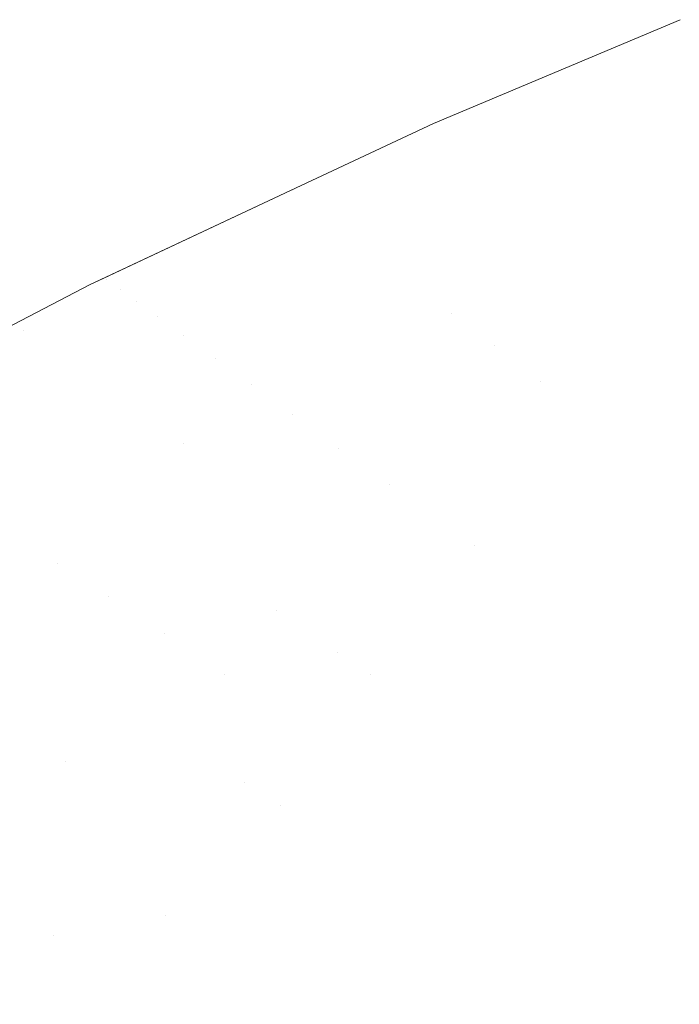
# Model space of a CAD drawing. Header units: centimetres. Extents: x -44.1 to 45.2, y 4.2 to 6.
# Tile 85 of 256: x -44.033 to -44.0201, y 5.963 to 5.9823. Entities that reach past the tile are written whole.
import ezdxf

# ---------------------------------------------------------------- set-up
doc = ezdxf.new("R2010")
doc.units = ezdxf.units.CM
doc.header["$LTSCALE"] = 2.54
doc.layers.add('Lucido design-1', color=7, linetype='Continuous')

# ---------------------------------------------------------------- blocks, each defined once
blk = doc.blocks.new('Gruppo-4-1')
at = {"color": 7, "linetype": 'Continuous', "lineweight": 9}
for points, invisible_edges in [([(-44.023921, 5.980609, -2312.419046), (-44.020058, 5.982255, -2312.419046), (-44.020091, 5.982262, -2312.42217), (-44.024907, 5.980234, -2312.42217)], 11), ([(-44.020091, 5.982262, -2313.02217), (-44.024907, 5.980234, -2313.02217), (-44.024907, 5.980234, -2312.42217), (-44.020091, 5.982262, -2312.42217)], 10), ([(-44.024907, 5.980234, -2313.02217), (-44.020091, 5.982262, -2313.02217), (-44.020058, 5.982255, -2313.025294), (-44.023921, 5.980609, -2313.025294)], 14), ([(-44.023775, 5.980491, -2312.415926), (-44.019918, 5.982135, -2312.415926), (-44.020058, 5.982255, -2312.419046), (-44.023921, 5.980609, -2312.419046)], 15), ([(-44.023921, 5.980609, -2313.025294), (-44.020058, 5.982255, -2313.025294), (-44.019918, 5.982135, -2313.028414), (-44.023775, 5.980491, -2313.028414)], 15), ([(-44.023534, 5.980295, -2312.412816), (-44.019686, 5.981935, -2312.412816), (-44.019918, 5.982135, -2312.415926), (-44.023775, 5.980491, -2312.415926)], 15), ([(-44.023775, 5.980491, -2313.028414), (-44.019918, 5.982135, -2313.028414), (-44.019686, 5.981935, -2313.031524), (-44.023534, 5.980295, -2313.031524)], 15), ([(-44.023197, 5.980022, -2312.409719), (-44.019362, 5.981655, -2312.409719), (-44.019686, 5.981935, -2312.412816), (-44.023534, 5.980295, -2312.412816)], 15), ([(-44.023534, 5.980295, -2313.031524), (-44.019686, 5.981935, -2313.031524), (-44.019362, 5.981655, -2313.034621), (-44.023197, 5.980022, -2313.034621)], 15), ([(-44.022765, 5.979671, -2312.40664), (-44.018947, 5.981298, -2312.40664), (-44.019362, 5.981655, -2312.409719), (-44.023197, 5.980022, -2312.409719)], 15), ([(-44.023197, 5.980022, -2313.034621), (-44.019362, 5.981655, -2313.034621), (-44.018947, 5.981298, -2313.0377), (-44.022765, 5.979671, -2313.0377)], 15), ([(-44.022239, 5.979245, -2312.403583), (-44.018442, 5.980863, -2312.403583), (-44.018947, 5.981298, -2312.40664), (-44.022765, 5.979671, -2312.40664)], 15), ([(-44.022765, 5.979671, -2313.0377), (-44.018947, 5.981298, -2313.0377), (-44.018442, 5.980863, -2313.040757), (-44.022239, 5.979245, -2313.040757)], 15), ([(-44.021622, 5.978744, -2312.400554), (-44.017849, 5.980351, -2312.400554), (-44.018442, 5.980863, -2312.403583), (-44.022239, 5.979245, -2312.403583)], 15), ([(-44.022239, 5.979245, -2313.040757), (-44.018442, 5.980863, -2313.040757), (-44.017849, 5.980351, -2313.043786), (-44.021622, 5.978744, -2313.043786)], 15), ([(-44.027669, 5.978915, -2312.419046), (-44.023921, 5.980609, -2312.419046), (-44.024907, 5.980234, -2312.42217)], 11), ([(-44.023921, 5.980609, -2312.419046), (-44.027669, 5.978915, -2312.419046), (-44.027519, 5.978799, -2312.415926), (-44.023775, 5.980491, -2312.415926)], 15), ([(-44.024907, 5.980234, -2313.02217), (-44.023921, 5.980609, -2313.025294), (-44.027669, 5.978915, -2313.025294)], 11), ([(-44.023775, 5.980491, -2313.028414), (-44.027519, 5.978799, -2313.028414), (-44.027669, 5.978915, -2313.025294), (-44.023921, 5.980609, -2313.025294)], 15), ([(-44.023775, 5.980491, -2312.415926), (-44.027519, 5.978799, -2312.415926), (-44.027268, 5.978607, -2312.412816), (-44.023534, 5.980295, -2312.412816)], 15), ([(-44.023534, 5.980295, -2313.031524), (-44.027268, 5.978607, -2313.031524), (-44.027519, 5.978799, -2313.028414), (-44.023775, 5.980491, -2313.028414)], 15), ([(-44.024907, 5.980234, -2312.42217), (-44.027704, 5.97892, -2312.42217), (-44.027669, 5.978915, -2312.419046)], 10), ([(-44.027704, 5.97892, -2312.42217), (-44.024907, 5.980234, -2312.42217), (-44.024907, 5.980234, -2313.02217), (-44.027704, 5.97892, -2313.02217)], 10), ([(-44.027669, 5.978915, -2313.025294), (-44.027704, 5.97892, -2313.02217), (-44.024907, 5.980234, -2313.02217)], 9), ([(-44.023534, 5.980295, -2312.412816), (-44.027268, 5.978607, -2312.412816), (-44.026918, 5.97834, -2312.409719), (-44.023197, 5.980022, -2312.409719)], 15), ([(-44.023197, 5.980022, -2313.034621), (-44.026918, 5.97834, -2313.034621), (-44.027268, 5.978607, -2313.031524), (-44.023534, 5.980295, -2313.031524)], 15), ([(-44.020915, 5.97817, -2312.397555), (-44.017169, 5.979766, -2312.397555), (-44.017849, 5.980351, -2312.400554), (-44.021622, 5.978744, -2312.400554)], 15), ([(-44.021622, 5.978744, -2313.043786), (-44.017849, 5.980351, -2313.043786), (-44.017169, 5.979766, -2313.046785), (-44.020915, 5.97817, -2313.046785)], 15), ([(-44.023197, 5.980022, -2312.409719), (-44.026918, 5.97834, -2312.409719), (-44.02647, 5.977996, -2312.40664), (-44.022765, 5.979671, -2312.40664)], 15), ([(-44.022765, 5.979671, -2313.0377), (-44.02647, 5.977996, -2313.0377), (-44.026918, 5.97834, -2313.034621), (-44.023197, 5.980022, -2313.034621)], 15), ([(-44.022765, 5.979671, -2312.40664), (-44.02647, 5.977996, -2312.40664), (-44.025925, 5.977579, -2312.403583), (-44.022239, 5.979245, -2312.403583)], 15), ([(-44.022239, 5.979245, -2313.040757), (-44.025925, 5.977579, -2313.040757), (-44.02647, 5.977996, -2313.0377), (-44.022765, 5.979671, -2313.0377)], 15), ([(-44.020119, 5.977524, -2312.39459), (-44.016405, 5.979107, -2312.39459), (-44.017169, 5.979766, -2312.397555), (-44.020915, 5.97817, -2312.397555)], 15), ([(-44.020915, 5.97817, -2313.046785), (-44.017169, 5.979766, -2313.046785), (-44.016405, 5.979107, -2313.04975), (-44.020119, 5.977524, -2313.04975)], 15), ([(-44.022239, 5.979245, -2312.403583), (-44.025925, 5.977579, -2312.403583), (-44.025284, 5.977089, -2312.400554), (-44.021622, 5.978744, -2312.400554)], 15), ([(-44.021622, 5.978744, -2313.043786), (-44.025284, 5.977089, -2313.043786), (-44.025925, 5.977579, -2313.040757), (-44.022239, 5.979245, -2313.040757)], 15), ([(-44.019238, 5.976809, -2312.391665), (-44.015557, 5.978377, -2312.391665), (-44.016405, 5.979107, -2312.39459), (-44.020119, 5.977524, -2312.39459)], 15), ([(-44.020119, 5.977524, -2313.04975), (-44.016405, 5.979107, -2313.04975), (-44.015557, 5.978377, -2313.052675), (-44.019238, 5.976809, -2313.052675)], 15), ([(-44.031352, 5.977208, -2312.42217), (-44.027704, 5.97892, -2312.42217), (-44.027704, 5.97892, -2313.02217), (-44.03163, 5.977077, -2313.02217)], 10), ([(-44.031302, 5.977175, -2313.025294), (-44.03163, 5.977077, -2313.02217), (-44.027704, 5.97892, -2313.02217)], 9), ([(-44.027704, 5.97892, -2312.42217), (-44.031352, 5.977208, -2312.42217), (-44.031302, 5.977175, -2312.419046)], 10), ([(-44.031302, 5.977175, -2312.419046), (-44.027669, 5.978915, -2312.419046), (-44.027704, 5.97892, -2312.42217)], 11), ([(-44.027704, 5.97892, -2313.02217), (-44.027669, 5.978915, -2313.025294), (-44.031302, 5.977175, -2313.025294)], 11), ([(-44.031146, 5.977063, -2312.415926), (-44.027519, 5.978799, -2312.415926), (-44.027669, 5.978915, -2312.419046), (-44.031302, 5.977175, -2312.419046)], 15), ([(-44.027669, 5.978915, -2313.025294), (-44.027519, 5.978799, -2313.028414), (-44.031146, 5.977063, -2313.028414), (-44.031302, 5.977175, -2313.025294)], 15), ([(-44.027519, 5.978799, -2312.415926), (-44.031146, 5.977063, -2312.415926), (-44.031029, 5.976978, -2312.414369)], 11), ([(-44.030887, 5.976875, -2313.031524), (-44.031146, 5.977063, -2313.028414), (-44.027519, 5.978799, -2313.028414), (-44.027268, 5.978607, -2313.031524)], 15), ([(-44.031029, 5.976978, -2312.414369), (-44.030887, 5.976875, -2312.412816), (-44.027268, 5.978607, -2312.412816), (-44.027519, 5.978799, -2312.415926)], 15), ([(-44.021622, 5.978744, -2312.400554), (-44.025284, 5.977089, -2312.400554), (-44.02455, 5.976527, -2312.397555), (-44.020915, 5.97817, -2312.397555)], 15), ([(-44.020915, 5.97817, -2313.046785), (-44.02455, 5.976527, -2313.046785), (-44.025284, 5.977089, -2313.043786), (-44.021622, 5.978744, -2313.043786)], 15), ([(-44.027268, 5.978607, -2312.412816), (-44.030887, 5.976875, -2312.412816), (-44.030718, 5.976753, -2312.411265)], 11), ([(-44.027268, 5.978607, -2313.031524), (-44.026918, 5.97834, -2313.034621), (-44.030524, 5.976613, -2313.034621), (-44.030887, 5.976875, -2313.031524)], 15), ([(-44.030718, 5.976753, -2312.411265), (-44.030524, 5.976613, -2312.409719), (-44.026918, 5.97834, -2312.409719), (-44.027268, 5.978607, -2312.412816)], 15), ([(-44.026918, 5.97834, -2312.409719), (-44.030524, 5.976613, -2312.409719), (-44.030305, 5.976454, -2312.408177)], 11), ([(-44.03006, 5.976277, -2313.0377), (-44.030524, 5.976613, -2313.034621), (-44.026918, 5.97834, -2313.034621), (-44.02647, 5.977996, -2313.0377)], 15), ([(-44.030305, 5.976454, -2312.408177), (-44.03006, 5.976277, -2312.40664), (-44.02647, 5.977996, -2312.40664), (-44.026918, 5.97834, -2312.409719)], 15), ([(-44.020915, 5.97817, -2312.397555), (-44.02455, 5.976527, -2312.397555), (-44.023724, 5.975895, -2312.39459), (-44.020119, 5.977524, -2312.39459)], 15), ([(-44.020119, 5.977524, -2313.04975), (-44.023724, 5.975895, -2313.04975), (-44.02455, 5.976527, -2313.046785), (-44.020915, 5.97817, -2313.046785)], 15), ([(-44.02647, 5.977996, -2312.40664), (-44.03006, 5.976277, -2312.40664), (-44.02979, 5.976082, -2312.405108)], 11), ([(-44.02647, 5.977996, -2313.0377), (-44.025925, 5.977579, -2313.040757), (-44.029496, 5.975869, -2313.040757), (-44.03006, 5.976277, -2313.0377)], 15), ([(-44.02979, 5.976082, -2312.405108), (-44.029496, 5.975869, -2312.403583), (-44.025925, 5.977579, -2312.403583), (-44.02647, 5.977996, -2312.40664)], 15), ([(-44.025925, 5.977579, -2312.403583), (-44.029496, 5.975869, -2312.403583), (-44.029176, 5.975638, -2312.402065)], 11), ([(-44.028833, 5.97539, -2313.043786), (-44.029496, 5.975869, -2313.040757), (-44.025925, 5.977579, -2313.040757), (-44.025284, 5.977089, -2313.043786)], 15), ([(-44.029176, 5.975638, -2312.402065), (-44.028833, 5.97539, -2312.400554), (-44.025284, 5.977089, -2312.400554), (-44.025925, 5.977579, -2312.403583)], 15), ([(-44.020119, 5.977524, -2312.39459), (-44.023724, 5.975895, -2312.39459), (-44.02281, 5.975194, -2312.391665), (-44.019238, 5.976809, -2312.391665)], 15), ([(-44.019238, 5.976809, -2313.052675), (-44.02281, 5.975194, -2313.052675), (-44.023724, 5.975895, -2313.04975), (-44.020119, 5.977524, -2313.04975)], 15), ([(-44.034858, 5.975422, -2312.420608), (-44.031302, 5.977175, -2312.419046), (-44.03163, 5.977077, -2312.42217)], 11), ([(-44.034858, 5.975422, -2312.420608), (-44.034818, 5.975394, -2312.419046), (-44.031302, 5.977175, -2312.419046)], 11), ([(-44.031302, 5.977175, -2312.419046), (-44.034818, 5.975394, -2312.419046), (-44.034751, 5.975348, -2312.417485)], 11), ([(-44.03163, 5.977077, -2313.02217), (-44.031302, 5.977175, -2313.025294), (-44.034818, 5.975394, -2313.025294)], 11), ([(-44.032916, 5.976178, -2313.028414), (-44.034657, 5.975284, -2313.028414), (-44.034818, 5.975394, -2313.025294), (-44.031302, 5.977175, -2313.025294)], 15), ([(-44.034751, 5.975348, -2312.417485), (-44.034657, 5.975284, -2312.415926), (-44.031146, 5.977063, -2312.415926), (-44.031302, 5.977175, -2312.419046)], 15), ([(-44.031302, 5.977175, -2313.025294), (-44.031146, 5.977063, -2313.028414), (-44.032916, 5.976178, -2313.028414)], 11), ([(-44.031302, 5.977175, -2312.419046), (-44.031352, 5.977208, -2312.42217), (-44.03163, 5.977077, -2312.42217)], 9), ([(-44.03163, 5.977077, -2313.02217), (-44.03163, 5.977077, -2312.42217), (-44.031352, 5.977208, -2312.42217)], 9), ([(-44.03163, 5.977077, -2312.42217), (-44.034855, 5.9754, -2312.42217), (-44.034858, 5.975422, -2312.420608)], 10), ([(-44.034855, 5.9754, -2312.42217), (-44.03163, 5.977077, -2312.42217), (-44.03163, 5.977077, -2313.02217), (-44.034855, 5.9754, -2313.02217)], 10), ([(-44.034818, 5.975394, -2313.025294), (-44.034855, 5.9754, -2313.02217), (-44.03163, 5.977077, -2313.02217)], 9), ([(-44.031029, 5.976978, -2312.414369), (-44.031146, 5.977063, -2312.415926), (-44.034657, 5.975284, -2312.415926), (-44.034536, 5.975202, -2312.414369)], 15), ([(-44.034536, 5.975202, -2312.414369), (-44.034388, 5.975101, -2312.412816), (-44.030887, 5.976875, -2312.412816), (-44.031029, 5.976978, -2312.414369)], 15), ([(-44.032916, 5.976178, -2313.028414), (-44.031146, 5.977063, -2313.028414), (-44.030887, 5.976875, -2313.031524), (-44.032652, 5.975993, -2313.031524)], 15), ([(-44.025284, 5.977089, -2312.400554), (-44.028833, 5.97539, -2312.400554), (-44.028465, 5.975123, -2312.39905)], 11), ([(-44.025284, 5.977089, -2313.043786), (-44.02455, 5.976527, -2313.046785), (-44.028073, 5.97484, -2313.046785), (-44.028833, 5.97539, -2313.043786)], 15), ([(-44.028465, 5.975123, -2312.39905), (-44.028073, 5.97484, -2312.397555), (-44.02455, 5.976527, -2312.397555), (-44.025284, 5.977089, -2312.400554)], 15), ([(-44.030718, 5.976753, -2312.411265), (-44.030887, 5.976875, -2312.412816), (-44.034388, 5.975101, -2312.412816), (-44.034215, 5.974982, -2312.411265)], 15), ([(-44.034215, 5.974982, -2312.411265), (-44.034014, 5.974845, -2312.409719), (-44.030524, 5.976613, -2312.409719), (-44.030718, 5.976753, -2312.411265)], 15), ([(-44.032652, 5.975993, -2313.031524), (-44.030887, 5.976875, -2313.031524), (-44.030524, 5.976613, -2313.034621), (-44.032284, 5.975734, -2313.034621)], 15), ([(-44.019238, 5.976809, -2312.391665), (-44.02281, 5.975194, -2312.391665), (-44.021808, 5.974428, -2312.388781), (-44.018273, 5.976025, -2312.388781)], 15), ([(-44.018273, 5.976025, -2313.055559), (-44.021808, 5.974428, -2313.055559), (-44.02281, 5.975194, -2313.052675), (-44.019238, 5.976809, -2313.052675)], 15), ([(-44.030305, 5.976454, -2312.408177), (-44.030524, 5.976613, -2312.409719), (-44.034014, 5.974845, -2312.409719), (-44.033788, 5.97469, -2312.408177)], 15), ([(-44.032284, 5.975734, -2313.034621), (-44.030524, 5.976613, -2313.034621), (-44.03006, 5.976277, -2313.0377), (-44.031812, 5.975402, -2313.0377)], 15), ([(-44.033788, 5.97469, -2312.408177), (-44.033535, 5.974517, -2312.40664), (-44.03006, 5.976277, -2312.40664), (-44.030305, 5.976454, -2312.408177)], 15), ([(-44.02455, 5.976527, -2312.397555), (-44.028073, 5.97484, -2312.397555), (-44.027657, 5.974539, -2312.396068)], 11), ([(-44.027657, 5.974539, -2313.048272), (-44.028073, 5.97484, -2313.046785), (-44.02455, 5.976527, -2313.046785)], 11), ([(-44.027657, 5.974539, -2312.396068), (-44.027218, 5.974222, -2312.39459), (-44.023724, 5.975895, -2312.39459), (-44.02455, 5.976527, -2312.397555)], 15), ([(-44.02455, 5.976527, -2313.046785), (-44.023724, 5.975895, -2313.04975), (-44.027218, 5.974222, -2313.04975), (-44.027657, 5.974539, -2313.048272)], 15), ([(-44.032652, 5.975993, -2313.031524), (-44.034388, 5.975101, -2313.031524), (-44.034657, 5.975284, -2313.028414), (-44.032916, 5.976178, -2313.028414)], 15), ([(-44.02979, 5.976082, -2312.405108), (-44.03006, 5.976277, -2312.40664), (-44.033535, 5.974517, -2312.40664), (-44.033256, 5.974326, -2312.405108)], 15), ([(-44.031812, 5.975402, -2313.0377), (-44.03006, 5.976277, -2313.0377), (-44.029496, 5.975869, -2313.040757), (-44.031238, 5.974999, -2313.040757)], 15), ([(-44.032284, 5.975734, -2313.034621), (-44.034014, 5.974845, -2313.034621), (-44.034388, 5.975101, -2313.031524), (-44.032652, 5.975993, -2313.031524)], 15), ([(-44.033256, 5.974326, -2312.405108), (-44.032952, 5.974118, -2312.403583), (-44.029496, 5.975869, -2312.403583), (-44.02979, 5.976082, -2312.405108)], 15), ([(-44.018273, 5.976025, -2312.388781), (-44.021808, 5.974428, -2312.388781), (-44.020722, 5.973596, -2312.385944), (-44.017227, 5.975177, -2312.385944)], 15), ([(-44.017227, 5.975177, -2313.058396), (-44.020722, 5.973596, -2313.058396), (-44.021808, 5.974428, -2313.055559), (-44.018273, 5.976025, -2313.055559)], 15), ([(-44.029176, 5.975638, -2312.402065), (-44.029496, 5.975869, -2312.403583), (-44.032952, 5.974118, -2312.403583), (-44.032622, 5.973893, -2312.402065)], 15), ([(-44.031238, 5.974999, -2313.040757), (-44.029496, 5.975869, -2313.040757), (-44.028833, 5.97539, -2313.043786), (-44.030564, 5.974525, -2313.043786)], 15), ([(-44.023724, 5.975895, -2312.39459), (-44.027218, 5.974222, -2312.39459), (-44.026756, 5.973888, -2312.393122)], 11), ([(-44.026756, 5.973888, -2313.051217), (-44.027218, 5.974222, -2313.04975), (-44.023724, 5.975895, -2313.04975)], 11), ([(-44.026756, 5.973888, -2312.393122), (-44.026271, 5.973537, -2312.391665), (-44.02281, 5.975194, -2312.391665), (-44.023724, 5.975895, -2312.39459)], 15), ([(-44.023724, 5.975895, -2313.04975), (-44.02281, 5.975194, -2313.052675), (-44.026271, 5.973537, -2313.052675), (-44.026756, 5.973888, -2313.051217)], 15), ([(-44.031812, 5.975402, -2313.0377), (-44.033535, 5.974517, -2313.0377), (-44.034014, 5.974845, -2313.034621), (-44.032284, 5.975734, -2313.034621)], 15), ([(-44.032622, 5.973893, -2312.402065), (-44.032267, 5.97365, -2312.400554), (-44.028833, 5.97539, -2312.400554), (-44.029176, 5.975638, -2312.402065)], 15), ([(-44.031238, 5.974999, -2313.040757), (-44.032952, 5.974118, -2313.040757), (-44.033535, 5.974517, -2313.0377), (-44.031812, 5.975402, -2313.0377)], 15), ([(-44.028465, 5.975123, -2312.39905), (-44.028833, 5.97539, -2312.400554), (-44.032267, 5.97365, -2312.400554), (-44.031887, 5.97339, -2312.39905)], 15), ([(-44.030564, 5.974525, -2313.043786), (-44.028833, 5.97539, -2313.043786), (-44.028073, 5.97484, -2313.046785), (-44.029792, 5.973981, -2313.046785)], 15), ([(-44.031887, 5.97339, -2312.39905), (-44.031482, 5.973113, -2312.397555), (-44.028073, 5.97484, -2312.397555), (-44.028465, 5.975123, -2312.39905)], 15), ([(-44.02281, 5.975194, -2312.391665), (-44.026271, 5.973537, -2312.391665), (-44.025763, 5.97317, -2312.390218)], 11), ([(-44.025763, 5.97317, -2313.054122), (-44.026271, 5.973537, -2313.052675), (-44.02281, 5.975194, -2313.052675)], 11), ([(-44.025763, 5.97317, -2312.390218), (-44.025234, 5.972787, -2312.388781), (-44.021808, 5.974428, -2312.388781), (-44.02281, 5.975194, -2312.391665)], 15), ([(-44.02281, 5.975194, -2313.052675), (-44.021808, 5.974428, -2313.055559), (-44.025234, 5.972787, -2313.055559), (-44.025763, 5.97317, -2313.054122)], 15), ([(-44.017227, 5.975177, -2312.385944), (-44.020722, 5.973596, -2312.385944), (-44.019556, 5.972703, -2312.383155), (-44.016103, 5.974264, -2312.383155)], 15), ([(-44.016103, 5.974264, -2313.061185), (-44.019556, 5.972703, -2313.061185), (-44.020722, 5.973596, -2313.058396), (-44.017227, 5.975177, -2313.058396)], 15), ([(-44.030564, 5.974525, -2313.043786), (-44.032267, 5.97365, -2313.043786), (-44.032952, 5.974118, -2313.040757), (-44.031238, 5.974999, -2313.040757)], 15), ([(-44.027657, 5.974539, -2312.396068), (-44.028073, 5.97484, -2312.397555), (-44.031482, 5.973113, -2312.397555), (-44.031052, 5.972819, -2312.396068)], 15), ([(-44.029792, 5.973981, -2313.046785), (-44.028073, 5.97484, -2313.046785), (-44.027657, 5.974539, -2313.048272), (-44.031052, 5.972819, -2313.048272)], 15), ([(-44.035228, 5.973623, -2313.0377), (-44.033535, 5.974517, -2313.0377), (-44.032952, 5.974118, -2313.040757), (-44.034636, 5.973229, -2313.040757)], 15), ([(-44.029792, 5.973981, -2313.046785), (-44.031482, 5.973113, -2313.046785), (-44.032267, 5.97365, -2313.043786), (-44.030564, 5.974525, -2313.043786)], 15), ([(-44.031052, 5.972819, -2312.396068), (-44.030599, 5.972509, -2312.39459), (-44.027218, 5.974222, -2312.39459), (-44.027657, 5.974539, -2312.396068)], 15), ([(-44.027657, 5.974539, -2313.048272), (-44.027218, 5.974222, -2313.04975), (-44.030599, 5.972509, -2313.04975), (-44.031052, 5.972819, -2313.048272)], 15), ([(-44.036606, 5.972533, -2312.405108), (-44.036292, 5.97233, -2312.403583), (-44.032952, 5.974118, -2312.403583), (-44.033256, 5.974326, -2312.405108)], 15), ([(-44.02411, 5.971974, -2312.385944), (-44.020722, 5.973596, -2312.385944), (-44.021808, 5.974428, -2312.388781), (-44.025234, 5.972787, -2312.388781)], 15), ([(-44.025234, 5.972787, -2313.055559), (-44.021808, 5.974428, -2313.055559), (-44.020722, 5.973596, -2313.058396), (-44.02411, 5.971974, -2313.058396)], 15), ([(-44.032622, 5.973893, -2312.402065), (-44.032952, 5.974118, -2312.403583), (-44.036292, 5.97233, -2312.403583), (-44.035952, 5.97211, -2312.402065)], 15), ([(-44.034636, 5.973229, -2313.040757), (-44.032952, 5.974118, -2313.040757), (-44.032267, 5.97365, -2313.043786), (-44.033941, 5.972766, -2313.043786)], 15), ([(-44.026756, 5.973888, -2312.393122), (-44.027218, 5.974222, -2312.39459), (-44.030599, 5.972509, -2312.39459), (-44.030121, 5.972183, -2312.393122)], 15), ([(-44.030121, 5.972183, -2313.051217), (-44.030599, 5.972509, -2313.04975), (-44.027218, 5.974222, -2313.04975), (-44.026756, 5.973888, -2313.051217)], 15), ([(-44.035952, 5.97211, -2312.402065), (-44.035586, 5.971873, -2312.400554), (-44.032267, 5.97365, -2312.400554), (-44.032622, 5.973893, -2312.402065)], 15), ([(-44.031052, 5.972819, -2313.048272), (-44.031482, 5.973113, -2313.046785), (-44.029792, 5.973981, -2313.046785)], 11), ([(-44.030121, 5.972183, -2312.393122), (-44.029621, 5.97184, -2312.391665), (-44.026271, 5.973537, -2312.391665), (-44.026756, 5.973888, -2312.393122)], 15), ([(-44.026756, 5.973888, -2313.051217), (-44.026271, 5.973537, -2313.052675), (-44.029621, 5.97184, -2313.052675), (-44.030121, 5.972183, -2313.051217)], 15), ([(-44.031887, 5.97339, -2312.39905), (-44.032267, 5.97365, -2312.400554), (-44.035586, 5.971873, -2312.400554), (-44.035194, 5.971619, -2312.39905)], 15), ([(-44.033941, 5.972766, -2313.043786), (-44.032267, 5.97365, -2313.043786), (-44.031482, 5.973113, -2313.046785), (-44.033143, 5.972235, -2313.046785)], 15), ([(-44.025763, 5.97317, -2312.390218), (-44.026271, 5.973537, -2312.391665), (-44.029621, 5.97184, -2312.391665), (-44.029096, 5.971482, -2312.390218)], 15), ([(-44.029096, 5.971482, -2313.054122), (-44.029621, 5.97184, -2313.052675), (-44.026271, 5.973537, -2313.052675), (-44.025763, 5.97317, -2313.054122)], 15), ([(-44.022902, 5.971101, -2312.383155), (-44.019556, 5.972703, -2312.383155), (-44.020722, 5.973596, -2312.385944), (-44.02411, 5.971974, -2312.385944)], 15), ([(-44.02411, 5.971974, -2313.058396), (-44.020722, 5.973596, -2313.058396), (-44.019556, 5.972703, -2313.061185), (-44.022902, 5.971101, -2313.061185)], 15), ([(-44.035194, 5.971619, -2312.39905), (-44.034776, 5.971349, -2312.397555), (-44.031482, 5.973113, -2312.397555), (-44.031887, 5.97339, -2312.39905)], 15), ([(-44.031052, 5.972819, -2312.396068), (-44.031482, 5.973113, -2312.397555), (-44.034776, 5.971349, -2312.397555), (-44.034334, 5.971062, -2312.396068)], 15), ([(-44.032247, 5.971639, -2313.04975), (-44.033143, 5.972235, -2313.046785), (-44.031482, 5.973113, -2313.046785), (-44.031052, 5.972819, -2313.048272)], 15), ([(-44.029096, 5.971482, -2312.390218), (-44.028549, 5.971107, -2312.388781), (-44.025234, 5.972787, -2312.388781), (-44.025763, 5.97317, -2312.390218)], 15), ([(-44.025763, 5.97317, -2313.054122), (-44.025234, 5.972787, -2313.055559), (-44.028549, 5.971107, -2313.055559), (-44.029096, 5.971482, -2313.054122)], 15), ([(-44.034334, 5.971062, -2312.396068), (-44.033866, 5.97076, -2312.39459), (-44.030599, 5.972509, -2312.39459), (-44.031052, 5.972819, -2312.396068)], 15), ([(-44.031052, 5.972819, -2313.048272), (-44.030599, 5.972509, -2313.04975), (-44.032247, 5.971639, -2313.04975)], 11), ([(-44.025234, 5.972787, -2312.388781), (-44.028549, 5.971107, -2312.388781), (-44.02798, 5.970718, -2312.387357)], 11), ([(-44.02411, 5.971974, -2313.058396), (-44.027389, 5.970314, -2313.058396), (-44.028549, 5.971107, -2313.055559), (-44.025234, 5.972787, -2313.055559)], 15), ([(-44.02798, 5.970718, -2312.387357), (-44.027389, 5.970314, -2312.385944), (-44.02411, 5.971974, -2312.385944), (-44.025234, 5.972787, -2312.388781)], 15), ([(-44.021614, 5.970169, -2312.380418), (-44.018311, 5.97175, -2312.380418), (-44.019556, 5.972703, -2312.383155), (-44.022902, 5.971101, -2312.383155)], 15), ([(-44.022902, 5.971101, -2313.061185), (-44.019556, 5.972703, -2313.061185), (-44.018311, 5.97175, -2313.063922), (-44.021614, 5.970169, -2313.063922)], 15), ([(-44.030121, 5.972183, -2312.393122), (-44.030599, 5.972509, -2312.39459), (-44.033866, 5.97076, -2312.39459), (-44.033374, 5.970441, -2312.393122)], 15), ([(-44.031253, 5.970978, -2313.052675), (-44.032247, 5.971639, -2313.04975), (-44.030599, 5.972509, -2313.04975), (-44.030121, 5.972183, -2313.051217)], 15), ([(-44.032247, 5.971639, -2313.04975), (-44.033866, 5.97076, -2313.04975), (-44.034776, 5.971349, -2313.046785), (-44.033143, 5.972235, -2313.046785)], 15), ([(-44.033374, 5.970441, -2312.393122), (-44.032858, 5.970107, -2312.391665), (-44.029621, 5.97184, -2312.391665), (-44.030121, 5.972183, -2312.393122)], 15), ([(-44.030121, 5.972183, -2313.051217), (-44.029621, 5.97184, -2313.052675), (-44.031253, 5.970978, -2313.052675)], 11), ([(-44.02411, 5.971974, -2312.385944), (-44.027389, 5.970314, -2312.385944), (-44.026775, 5.969894, -2312.384543)], 11), ([(-44.026775, 5.969894, -2313.059797), (-44.027389, 5.970314, -2313.058396), (-44.02411, 5.971974, -2313.058396)], 11), ([(-44.026775, 5.969894, -2312.384543), (-44.026141, 5.96946, -2312.383155), (-44.022902, 5.971101, -2312.383155), (-44.02411, 5.971974, -2312.385944)], 15), ([(-44.02411, 5.971974, -2313.058396), (-44.022902, 5.971101, -2313.061185), (-44.026141, 5.96946, -2313.061185), (-44.026775, 5.969894, -2313.059797)], 15), ([(-44.029096, 5.971482, -2312.390218), (-44.029621, 5.97184, -2312.391665), (-44.032858, 5.970107, -2312.391665), (-44.032317, 5.969757, -2312.390218)], 15), ([(-44.030165, 5.970254, -2313.055559), (-44.031253, 5.970978, -2313.052675), (-44.029621, 5.97184, -2313.052675), (-44.029096, 5.971482, -2313.054122)], 15), ([(-44.020248, 5.969181, -2312.377736), (-44.016992, 5.97074, -2312.377736), (-44.018311, 5.97175, -2312.380418), (-44.021614, 5.970169, -2312.380418)], 15), ([(-44.021614, 5.970169, -2313.063922), (-44.018311, 5.97175, -2313.063922), (-44.016992, 5.97074, -2313.066604), (-44.020248, 5.969181, -2313.066604)], 15), ([(-44.031253, 5.970978, -2313.052675), (-44.032858, 5.970107, -2313.052675), (-44.033866, 5.97076, -2313.04975), (-44.032247, 5.971639, -2313.04975)], 15), ([(-44.032317, 5.969757, -2312.390218), (-44.031754, 5.969392, -2312.388781), (-44.028549, 5.971107, -2312.388781), (-44.029096, 5.971482, -2312.390218)], 15), ([(-44.029096, 5.971482, -2313.054122), (-44.028549, 5.971107, -2313.055559), (-44.030165, 5.970254, -2313.055559)], 11), ([(-44.030165, 5.970254, -2313.055559), (-44.031754, 5.969392, -2313.055559), (-44.032858, 5.970107, -2313.052675), (-44.031253, 5.970978, -2313.052675)], 15), ([(-44.02798, 5.970718, -2312.387357), (-44.028549, 5.971107, -2312.388781), (-44.031754, 5.969392, -2312.388781), (-44.031167, 5.969012, -2312.387357)], 15), ([(-44.030165, 5.970254, -2313.055559), (-44.028549, 5.971107, -2313.055559), (-44.027389, 5.970314, -2313.058396), (-44.028987, 5.96947, -2313.058396)], 15), ([(-44.022902, 5.971101, -2312.383155), (-44.026141, 5.96946, -2312.383155), (-44.02481, 5.96855, -2312.380418), (-44.021614, 5.970169, -2312.380418)], 15), ([(-44.021614, 5.970169, -2313.063922), (-44.02481, 5.96855, -2313.063922), (-44.026141, 5.96946, -2313.061185), (-44.022902, 5.971101, -2313.061185)], 15), ([(-44.035457, 5.969872, -2313.04975), (-44.033866, 5.97076, -2313.04975), (-44.032858, 5.970107, -2313.052675), (-44.034434, 5.969228, -2313.052675)], 15), ([(-44.031167, 5.969012, -2312.387357), (-44.030557, 5.968617, -2312.385944), (-44.027389, 5.970314, -2312.385944), (-44.02798, 5.970718, -2312.387357)], 15), ([(-44.018807, 5.96814, -2312.375111), (-44.0156, 5.969675, -2312.375111), (-44.016992, 5.97074, -2312.377736), (-44.020248, 5.969181, -2312.377736)], 15), ([(-44.020248, 5.969181, -2313.066604), (-44.016992, 5.97074, -2313.066604), (-44.0156, 5.969675, -2313.069229), (-44.018807, 5.96814, -2313.069229)], 15), ([(-44.036513, 5.968667, -2312.393122), (-44.035982, 5.968341, -2312.391665), (-44.032858, 5.970107, -2312.391665), (-44.033374, 5.970441, -2312.393122)], 15), ([(-44.028987, 5.96947, -2313.058396), (-44.030557, 5.968617, -2313.058396), (-44.031754, 5.969392, -2313.055559), (-44.030165, 5.970254, -2313.055559)], 15), ([(-44.026775, 5.969894, -2312.384543), (-44.027389, 5.970314, -2312.385944), (-44.030557, 5.968617, -2312.385944), (-44.029925, 5.968208, -2312.384543)], 15), ([(-44.028987, 5.96947, -2313.058396), (-44.027389, 5.970314, -2313.058396), (-44.026775, 5.969894, -2313.059797), (-44.029925, 5.968208, -2313.059797)], 15), ([(-44.032317, 5.969757, -2312.390218), (-44.032858, 5.970107, -2312.391665), (-44.035982, 5.968341, -2312.391665), (-44.035426, 5.968, -2312.390218)], 15), ([(-44.034434, 5.969228, -2313.052675), (-44.032858, 5.970107, -2313.052675), (-44.031754, 5.969392, -2313.055559), (-44.033314, 5.968522, -2313.055559)], 15), ([(-44.021614, 5.970169, -2312.380418), (-44.02481, 5.96855, -2312.380418), (-44.023399, 5.967585, -2312.377736), (-44.020248, 5.969181, -2312.377736)], 15), ([(-44.020248, 5.969181, -2313.066604), (-44.023399, 5.967585, -2313.066604), (-44.02481, 5.96855, -2313.063922), (-44.021614, 5.970169, -2313.063922)], 15), ([(-44.029925, 5.968208, -2312.384543), (-44.029271, 5.967785, -2312.383155), (-44.026141, 5.96946, -2312.383155), (-44.026775, 5.969894, -2312.384543)], 15), ([(-44.026775, 5.969894, -2313.059797), (-44.026141, 5.96946, -2313.061185), (-44.029271, 5.967785, -2313.061185), (-44.029925, 5.968208, -2313.059797)], 15), ([(-44.035426, 5.968, -2312.390218), (-44.034846, 5.967644, -2312.388781), (-44.031754, 5.969392, -2312.388781), (-44.032317, 5.969757, -2312.390218)], 15), ([(-44.029925, 5.968208, -2313.059797), (-44.030557, 5.968617, -2313.058396), (-44.028987, 5.96947, -2313.058396)], 11), ([(-44.026141, 5.96946, -2312.383155), (-44.029271, 5.967785, -2312.383155), (-44.028595, 5.967347, -2312.38178)], 11), ([(-44.028595, 5.967347, -2313.06256), (-44.029271, 5.967785, -2313.061185), (-44.026141, 5.96946, -2313.061185)], 11), ([(-44.028595, 5.967347, -2312.38178), (-44.027899, 5.966896, -2312.380418), (-44.02481, 5.96855, -2312.380418), (-44.026141, 5.96946, -2312.383155)], 15), ([(-44.026141, 5.96946, -2313.061185), (-44.02481, 5.96855, -2313.063922), (-44.027899, 5.966896, -2313.063922), (-44.028595, 5.967347, -2313.06256)], 15), ([(-44.031167, 5.969012, -2312.387357), (-44.031754, 5.969392, -2312.388781), (-44.034846, 5.967644, -2312.388781), (-44.034242, 5.967274, -2312.387357)], 15), ([(-44.033314, 5.968522, -2313.055559), (-44.031754, 5.969392, -2313.055559), (-44.030557, 5.968617, -2313.058396), (-44.032099, 5.967757, -2313.058396)], 15), ([(-44.020248, 5.969181, -2312.377736), (-44.023399, 5.967585, -2312.377736), (-44.021911, 5.966567, -2312.375111), (-44.018807, 5.96814, -2312.375111)], 15), ([(-44.018807, 5.96814, -2313.069229), (-44.021911, 5.966567, -2313.069229), (-44.023399, 5.967585, -2313.066604), (-44.020248, 5.969181, -2313.066604)], 15), ([(-44.034242, 5.967274, -2312.387357), (-44.033614, 5.966889, -2312.385944), (-44.030557, 5.968617, -2312.385944), (-44.031167, 5.969012, -2312.387357)], 15), ([(-44.032099, 5.967757, -2313.058396), (-44.033614, 5.966889, -2313.058396), (-44.034846, 5.967644, -2313.055559), (-44.033314, 5.968522, -2313.055559)], 15), ([(-44.029925, 5.968208, -2312.384543), (-44.030557, 5.968617, -2312.385944), (-44.033614, 5.966889, -2312.385944), (-44.032964, 5.96649, -2312.384543)], 15), ([(-44.032099, 5.967757, -2313.058396), (-44.030557, 5.968617, -2313.058396), (-44.029925, 5.968208, -2313.059797), (-44.032964, 5.96649, -2313.059797)], 15), ([(-44.026444, 5.965954, -2312.377736), (-44.023399, 5.967585, -2312.377736), (-44.02481, 5.96855, -2312.380418), (-44.027899, 5.966896, -2312.380418)], 15), ([(-44.027899, 5.966896, -2313.063922), (-44.02481, 5.96855, -2313.063922), (-44.023399, 5.967585, -2313.066604), (-44.026444, 5.965954, -2313.066604)], 15), ([(-44.032964, 5.96649, -2312.384543), (-44.032291, 5.966077, -2312.383155), (-44.029271, 5.967785, -2312.383155), (-44.029925, 5.968208, -2312.384543)], 15), ([(-44.029925, 5.968208, -2313.059797), (-44.029271, 5.967785, -2313.061185), (-44.032291, 5.966077, -2313.061185), (-44.032964, 5.96649, -2313.059797)], 15), ([(-44.018807, 5.96814, -2312.375111), (-44.021911, 5.966567, -2312.375111), (-44.02035, 5.9655, -2312.372546), (-44.017297, 5.967047, -2312.372546)], 15), ([(-44.017297, 5.967047, -2313.071794), (-44.02035, 5.9655, -2313.071794), (-44.021911, 5.966567, -2313.069229), (-44.018807, 5.96814, -2313.069229)], 15), ([(-44.032964, 5.96649, -2313.059797), (-44.033614, 5.966889, -2313.058396), (-44.032099, 5.967757, -2313.058396)], 11), ([(-44.028595, 5.967347, -2312.38178), (-44.029271, 5.967785, -2312.383155), (-44.032291, 5.966077, -2312.383155), (-44.031596, 5.965651, -2312.38178)], 15), ([(-44.031596, 5.965651, -2313.06256), (-44.032291, 5.966077, -2313.061185), (-44.029271, 5.967785, -2313.061185), (-44.028595, 5.967347, -2313.06256)], 15), ([(-44.02491, 5.964962, -2312.375111), (-44.021911, 5.966567, -2312.375111), (-44.023399, 5.967585, -2312.377736), (-44.026444, 5.965954, -2312.377736)], 15), ([(-44.026444, 5.965954, -2313.066604), (-44.023399, 5.967585, -2313.066604), (-44.021911, 5.966567, -2313.069229), (-44.02491, 5.964962, -2313.069229)], 15), ([(-44.031596, 5.965651, -2312.38178), (-44.030879, 5.965211, -2312.380418), (-44.027899, 5.966896, -2312.380418), (-44.028595, 5.967347, -2312.38178)], 15), ([(-44.028595, 5.967347, -2313.06256), (-44.027899, 5.966896, -2313.063922), (-44.030879, 5.965211, -2313.063922), (-44.031596, 5.965651, -2313.06256)], 15), ([(-44.017297, 5.967047, -2312.372546), (-44.02035, 5.9655, -2312.372546), (-44.018721, 5.964385, -2312.370043), (-44.015719, 5.965906, -2312.370043)], 15), ([(-44.015719, 5.965906, -2313.074297), (-44.018721, 5.964385, -2313.074297), (-44.02035, 5.9655, -2313.071794), (-44.017297, 5.967047, -2313.071794)], 15), ([(-44.032964, 5.96649, -2312.384543), (-44.033614, 5.966889, -2312.385944), (-44.036561, 5.965131, -2312.385944), (-44.035893, 5.964743, -2312.384543)], 15), ([(-44.03376, 5.965212, -2313.061185), (-44.035101, 5.966013, -2313.058396), (-44.033614, 5.966889, -2313.058396), (-44.032964, 5.96649, -2313.059797)], 15), ([(-44.027899, 5.966896, -2312.380418), (-44.030879, 5.965211, -2312.380418), (-44.030141, 5.964758, -2312.37907)], 11), ([(-44.030141, 5.964758, -2313.06527), (-44.030879, 5.965211, -2313.063922), (-44.027899, 5.966896, -2313.063922)], 11), ([(-44.030141, 5.964758, -2312.37907), (-44.029382, 5.964293, -2312.377736), (-44.026444, 5.965954, -2312.377736), (-44.027899, 5.966896, -2312.380418)], 15), ([(-44.027899, 5.966896, -2313.063922), (-44.026444, 5.965954, -2313.066604), (-44.029382, 5.964293, -2313.066604), (-44.030141, 5.964758, -2313.06527)], 15), ([(-44.023301, 5.96392, -2312.372546), (-44.02035, 5.9655, -2312.372546), (-44.021911, 5.966567, -2312.375111), (-44.02491, 5.964962, -2312.375111)], 15), ([(-44.02491, 5.964962, -2313.069229), (-44.021911, 5.966567, -2313.069229), (-44.02035, 5.9655, -2313.071794), (-44.023301, 5.96392, -2313.071794)], 15), ([(-44.035893, 5.964743, -2312.384543), (-44.035202, 5.964341, -2312.383155), (-44.032291, 5.966077, -2312.383155), (-44.032964, 5.96649, -2312.384543)], 15), ([(-44.032964, 5.96649, -2313.059797), (-44.032291, 5.966077, -2313.061185), (-44.03376, 5.965212, -2313.061185)], 11), ([(-44.031596, 5.965651, -2312.38178), (-44.032291, 5.966077, -2312.383155), (-44.035202, 5.964341, -2312.383155), (-44.034488, 5.963926, -2312.38178)], 15), ([(-44.032329, 5.964358, -2313.063922), (-44.03376, 5.965212, -2313.061185), (-44.032291, 5.966077, -2313.061185), (-44.031596, 5.965651, -2313.06256)], 15), ([(-44.026444, 5.965954, -2312.377736), (-44.029382, 5.964293, -2312.377736), (-44.027805, 5.963325, -2312.375111), (-44.02491, 5.964962, -2312.375111)], 15), ([(-44.02491, 5.964962, -2313.069229), (-44.027805, 5.963325, -2313.069229), (-44.029382, 5.964293, -2313.066604), (-44.026444, 5.965954, -2313.066604)], 15), ([(-44.034488, 5.963926, -2312.38178), (-44.033752, 5.963498, -2312.380418), (-44.030879, 5.965211, -2312.380418), (-44.031596, 5.965651, -2312.38178)], 15), ([(-44.031596, 5.965651, -2313.06256), (-44.030879, 5.965211, -2313.063922), (-44.032329, 5.964358, -2313.063922)], 11), ([(-44.021621, 5.962832, -2312.370043), (-44.018721, 5.964385, -2312.370043), (-44.02035, 5.9655, -2312.372546), (-44.023301, 5.96392, -2312.372546)], 15), ([(-44.023301, 5.96392, -2313.071794), (-44.02035, 5.9655, -2313.071794), (-44.018721, 5.964385, -2313.074297), (-44.021621, 5.962832, -2313.074297)], 15), ([(-44.032329, 5.964358, -2313.063922), (-44.033752, 5.963498, -2313.063922), (-44.035202, 5.964341, -2313.061185), (-44.03376, 5.965212, -2313.061185)], 15), ([(-44.030141, 5.964758, -2312.37907), (-44.030879, 5.965211, -2312.380418), (-44.033752, 5.963498, -2312.380418), (-44.032994, 5.963057, -2312.37907)], 15), ([(-44.032329, 5.964358, -2313.063922), (-44.030879, 5.965211, -2313.063922), (-44.030141, 5.964758, -2313.06527), (-44.032994, 5.963057, -2313.06527)], 15), ([(-44.02491, 5.964962, -2312.375111), (-44.027805, 5.963325, -2312.375111), (-44.026149, 5.96231, -2312.372546), (-44.023301, 5.96392, -2312.372546)], 15), ([(-44.023301, 5.96392, -2313.071794), (-44.026149, 5.96231, -2313.071794), (-44.027805, 5.963325, -2313.069229), (-44.02491, 5.964962, -2313.069229)], 15), ([(-44.032994, 5.963057, -2312.37907), (-44.032214, 5.962604, -2312.377736), (-44.029382, 5.964293, -2312.377736), (-44.030141, 5.964758, -2312.37907)], 15), ([(-44.030141, 5.964758, -2313.06527), (-44.029382, 5.964293, -2313.066604), (-44.032214, 5.962604, -2313.066604), (-44.032994, 5.963057, -2313.06527)], 15), ([(-44.032994, 5.963057, -2313.06527), (-44.033752, 5.963498, -2313.063922), (-44.032329, 5.964358, -2313.063922)], 11), ([(-44.030594, 5.961661, -2312.375111), (-44.027805, 5.963325, -2312.375111), (-44.029382, 5.964293, -2312.377736), (-44.032214, 5.962604, -2312.377736)], 15), ([(-44.032214, 5.962604, -2313.066604), (-44.029382, 5.964293, -2313.066604), (-44.027805, 5.963325, -2313.069229), (-44.030594, 5.961661, -2313.069229)], 15), ([(-44.019874, 5.961701, -2312.367604), (-44.017026, 5.963226, -2312.367604), (-44.018721, 5.964385, -2312.370043), (-44.021621, 5.962832, -2312.370043)], 15), ([(-44.021621, 5.962832, -2313.074297), (-44.018721, 5.964385, -2313.074297), (-44.017026, 5.963226, -2313.076736), (-44.019874, 5.961701, -2313.076736)], 15), ([(-44.023301, 5.96392, -2312.372546), (-44.026149, 5.96231, -2312.372546), (-44.024421, 5.96125, -2312.370043), (-44.021621, 5.962832, -2312.370043)], 15), ([(-44.021621, 5.962832, -2313.074297), (-44.024421, 5.96125, -2313.074297), (-44.026149, 5.96231, -2313.071794), (-44.023301, 5.96392, -2313.071794)], 15), ([(-44.035147, 5.962631, -2313.063922), (-44.033752, 5.963498, -2313.063922), (-44.032994, 5.963057, -2313.06527), (-44.035739, 5.96133, -2313.06527)], 15), ([(-44.028894, 5.960673, -2312.372546), (-44.026149, 5.96231, -2312.372546), (-44.027805, 5.963325, -2312.375111), (-44.030594, 5.961661, -2312.375111)], 15), ([(-44.030594, 5.961661, -2313.069229), (-44.027805, 5.963325, -2313.069229), (-44.026149, 5.96231, -2313.071794), (-44.028894, 5.960673, -2313.071794)], 15), ([(-44.035739, 5.96133, -2312.37907), (-44.03494, 5.960889, -2312.377736), (-44.032214, 5.962604, -2312.377736), (-44.032994, 5.963057, -2312.37907)], 15), ([(-44.032994, 5.963057, -2313.06527), (-44.032214, 5.962604, -2313.066604), (-44.03494, 5.960889, -2313.066604), (-44.035739, 5.96133, -2313.06527)], 15)]:
    blk.add_3dface(points, dxfattribs=dict(at, invisible_edges=invisible_edges))
blk = doc.blocks.new('Gruppo-5-1')
at = {"color": 7}
blk.add_blockref('Gruppo-4-1', (0, 0), dxfattribs=at)

msp = doc.modelspace()

# ---------------------------------------------------------------- block references
at = {"layer": 'Lucido design-1', "color": 7}
msp.add_blockref('Gruppo-5-1', (0, 0), dxfattribs=at)

doc.saveas('drawing.dxf')
